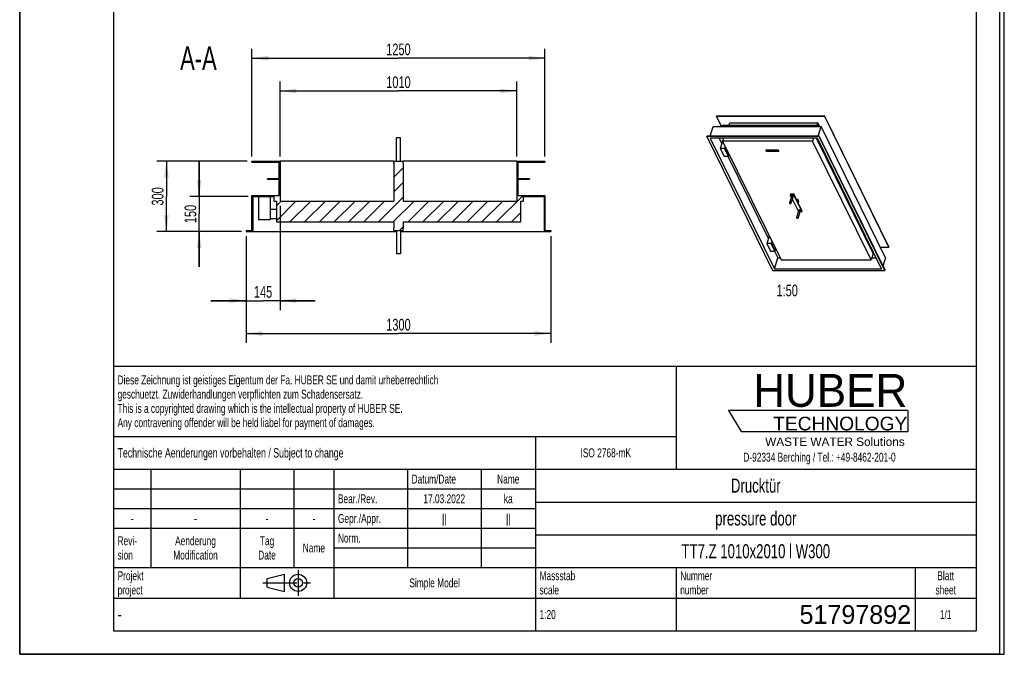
# Model space of a CAD drawing. Header units: millimetres. Extents: x 0 to 4200, y 0 to 5940.
# Tile 1 of 2: x 0 to 4200, y 0 to 2709. Entities that reach past the tile are written whole.
import ezdxf

# ---------------------------------------------------------------- set-up
doc = ezdxf.new("R2010")
doc.units = ezdxf.units.MM
doc.header["$LTSCALE"] = 387.2
doc.linetypes.add('CENTER', pattern=[0.6, 0.375, -0.075, 0.075, -0.075])
doc.layers.get('0').update_dxf_attribs({"linetype": 'CONTINUOUS'})
for name, color, linetype in [('053_NOTES', 7, 'CONTINUOUS'), ('_2D-BEM', 7, 'CONTINUOUS'), ('_ACHSEN', 7, 'CONTINUOUS'), ('_KURVEN', 7, 'CONTINUOUS'), ('_ZEICHN_NOTIZEN', 7, 'CONTINUOUS'), ('_ZEICHNUNGSELEM', 7, 'CONTINUOUS'), ('HUBER_Logo_BL2', 7, 'CONTINUOUS')]:
    doc.layers.add(name, color=color, linetype=linetype)
doc.styles.get("Standard").update_dxf_attribs({"font": 'txt', "width": 0.7})
doc.styles.add('TEXTSTYLE_2', font='txt')
doc.styles.add('TEXTSTYLE_3', font='arial.ttf')
doc.styles.add('TEXTSTYLE_4', font='txt', dxfattribs={"width": 0.8})
doc.styles.add('TEXTSTYLE_5', font='txt')
doc.dimstyles.new('DIMSTYLE_1', dxfattribs={"dimtxt": 50, "dimasz": 70, "dimexe": 2, "dimexo": 1, "dimtad": 1, "dimdec": 1, "dimtxsty": 'Standard', "dimblk": '_FILLED', "dimblk1": '_FILLED', "dimblk2": '_FILLED', "dimcen": 0.09, "dimadec": 1, "dimazin": 2, "dimtp": 1.2, "dimtm": 1.2, "dimtfac": 1, "dimtdec": 1, "dimtofl": 0, "dimtmove": 0, "dimatfit": 3, "dimldrblk": '_FILLED', "dimfxl": 1, "dimtolj": 1, "dimarcsym": 0})
doc.dimstyles.new('DIMSTYLE_3', dxfattribs={"dimtxt": 50, "dimasz": 70, "dimexe": 2, "dimexo": 1, "dimtad": 1, "dimdec": 1, "dimtxsty": 'Standard', "dimblk": '_FILLED', "dimblk1": '_FILLED', "dimblk2": '_FILLED', "dimcen": 0.09, "dimadec": 1, "dimazin": 2, "dimtp": 0.5, "dimtm": 0.5, "dimtfac": 1, "dimtdec": 1, "dimtofl": 0, "dimtmove": 0, "dimatfit": 3, "dimldrblk": '_FILLED', "dimfxl": 1, "dimtolj": 1, "dimarcsym": 0})

# ---------------------------------------------------------------- blocks, each defined once
blk = doc.blocks.new('HUBER_LOGO_BL2', base_point=(3411.6, 1009.5))
at = {"layer": 'HUBER_Logo_BL2', "color": 5, "linetype": 'Continuous'}
for p, q in [((3788.5, 1040.5), (3023.5, 1040.5)), ((3023.5, 1040.5), (3077.5, 950.5)), ((3788.5, 1040.5), (3788.5, 950.5)), ((3077.5, 950.5), (3788.5, 950.5))]:
    blk.add_line(p, q, dxfattribs=at)
at = {"layer": 'HUBER_Logo_BL2', "color": 2, "linetype": 'Continuous', "attachment_point": 3, "line_spacing_factor": 0.78}
for s, insert, char_height, width, style in [('HUBER\\P\\fArial;\\H58.5;TECHNOLOGY ', (3786.3, 1196.7), 140.4, 775.343, 'TEXTSTYLE_2'), ('WASTE WATER Solutions', (3775.2, 925.3), 36, 594.067, 'TEXTSTYLE_3')]:
    blk.add_mtext(s, dxfattribs=dict(at, insert=insert, char_height=char_height, width=width, style=style))
at = {"layer": 'HUBER_Logo_BL2', "color": 2, "linetype": 'Continuous', "insert": (3411.6, 860.4), "char_height": 38, "width": 1621.786, "attachment_point": 2, "line_spacing_factor": 0.96}
blk.add_mtext('D-92334 Berching / Tel.: +49-8462-201-0', dxfattribs=at)
blk = doc.blocks.new('_FILLED')
at = {"color": 0, "linetype": 'ByBlock'}
blk.add_solid([(0, 0), (-1, 0.143), (-1, -0.143)], dxfattribs=at)
blk = doc.blocks.new('*D4')
at = {"layer": '_2D-BEM', "color": 2, "linetype": 'Continuous', "transparency": 16777216}
for p, q in [((965.7, 1784.5), (965.7, 1329.5)), ((2265.7, 1784.5), (2265.7, 1329.5)), ((965.7, 1369.5), (1615.7, 1369.5)), ((2265.7, 1369.5), (1615.7, 1369.5))]:
    blk.add_line(p, q, dxfattribs=at)
at = {"layer": '_2D-BEM', "color": 2, "linetype": 'Continuous', "transparency": 16777216, "xscale": 70, "yscale": 70, "zscale": 70, "rotation": 180}
blk.add_blockref('_FILLED', (965.7, 1369.5), dxfattribs=at)
at = {"layer": '_2D-BEM', "color": 2, "linetype": 'Continuous', "transparency": 16777216, "xscale": 70, "yscale": 70, "zscale": 70}
blk.add_blockref('_FILLED', (2265.7, 1369.5), dxfattribs=at)
at = {"layer": '_2D-BEM', "color": 2, "linetype": 'Continuous', "transparency": 16777216, "insert": (1615.7, 1432), "char_height": 50, "width": 214.286, "attachment_point": 2, "line_spacing_factor": 0.9}
blk.add_mtext('1300', dxfattribs=at)
blk = doc.blocks.new('*D5')
at = {"layer": '_2D-BEM', "color": 2, "linetype": 'Continuous', "transparency": 16777216}
for p, q in [((990.7, 2124.5), (990.7, 2584.5)), ((2240.7, 2124.5), (2240.7, 2584.5)), ((990.7, 2544.5), (1615.7, 2544.5)), ((2240.7, 2544.5), (1615.7, 2544.5))]:
    blk.add_line(p, q, dxfattribs=at)
at = {"layer": '_2D-BEM', "color": 2, "linetype": 'Continuous', "transparency": 16777216, "xscale": 70, "yscale": 70, "zscale": 70, "rotation": 180}
blk.add_blockref('_FILLED', (990.7, 2544.5), dxfattribs=at)
at = {"layer": '_2D-BEM', "color": 2, "linetype": 'Continuous', "transparency": 16777216, "xscale": 70, "yscale": 70, "zscale": 70}
blk.add_blockref('_FILLED', (2240.7, 2544.5), dxfattribs=at)
at = {"layer": '_2D-BEM', "color": 2, "linetype": 'Continuous', "transparency": 16777216, "insert": (1615.7, 2607), "char_height": 50, "width": 214.286, "attachment_point": 2, "line_spacing_factor": 0.9}
blk.add_mtext('1250', dxfattribs=at)
blk = doc.blocks.new('*D6')
at = {"layer": '_2D-BEM', "color": 2, "linetype": 'Continuous', "transparency": 16777216}
for p, q in [((970.7, 2104.5), (585.7, 2104.5)), ((625.7, 2104.5), (625.7, 1954.5)), ((625.7, 1804.5), (625.7, 1954.5)), ((945.7, 1804.5), (585.7, 1804.5))]:
    blk.add_line(p, q, dxfattribs=at)
at = {"layer": '_2D-BEM', "color": 2, "linetype": 'Continuous', "transparency": 16777216, "xscale": 70, "yscale": 70, "zscale": 70}
for p, rotation in [((625.7, 2104.5), 90), ((625.7, 1804.5), 270)]:
    blk.add_blockref('_FILLED', p, dxfattribs=dict(at, rotation=rotation))
at = {"layer": '_2D-BEM', "color": 2, "linetype": 'Continuous', "transparency": 16777216, "insert": (563.2, 1954.5), "char_height": 50, "width": 171.429, "attachment_point": 2, "rotation": 90, "line_spacing_factor": 0.9}
blk.add_mtext('300', dxfattribs=at)
blk = doc.blocks.new('*D7')
at = {"layer": '_2D-BEM', "color": 2, "linetype": 'Continuous', "transparency": 16777216}
for p, q in [((1110.7, 2124.5), (1110.7, 2444.5)), ((2120.7, 2124.5), (2120.7, 2444.5)), ((1110.7, 2404.5), (1615.7, 2404.5)), ((2120.7, 2404.5), (1615.7, 2404.5))]:
    blk.add_line(p, q, dxfattribs=at)
at = {"layer": '_2D-BEM', "color": 2, "linetype": 'Continuous', "transparency": 16777216, "xscale": 70, "yscale": 70, "zscale": 70, "rotation": 180}
blk.add_blockref('_FILLED', (1110.7, 2404.5), dxfattribs=at)
at = {"layer": '_2D-BEM', "color": 2, "linetype": 'Continuous', "transparency": 16777216, "xscale": 70, "yscale": 70, "zscale": 70}
blk.add_blockref('_FILLED', (2120.7, 2404.5), dxfattribs=at)
at = {"layer": '_2D-BEM', "color": 2, "linetype": 'Continuous', "transparency": 16777216, "insert": (1615.7, 2467), "char_height": 50, "width": 203.571, "attachment_point": 2, "line_spacing_factor": 0.9}
blk.add_mtext('1010', dxfattribs=at)
blk = doc.blocks.new('*D10')
at = {"layer": '_2D-BEM', "color": 2, "linetype": 'Continuous', "transparency": 16777216}
for p, q in [((1110.7, 1914.5), (1110.7, 1469.5)), ((965.7, 1784.5), (965.7, 1469.5)), ((965.7, 1509.5), (815.7, 1509.5)), ((815.7, 1509.5), (1038.2, 1509.5)), ((1260.7, 1509.5), (1038.2, 1509.5)), ((1110.7, 1509.5), (1260.7, 1509.5))]:
    blk.add_line(p, q, dxfattribs=at)
at = {"layer": '_2D-BEM', "color": 2, "linetype": 'Continuous', "transparency": 16777216, "xscale": 70, "yscale": 70, "zscale": 70}
blk.add_blockref('_FILLED', (965.7, 1509.5), dxfattribs=at)
at = {"layer": '_2D-BEM', "color": 2, "linetype": 'Continuous', "transparency": 16777216, "xscale": 70, "yscale": 70, "zscale": 70, "rotation": 180}
blk.add_blockref('_FILLED', (1110.7, 1509.5), dxfattribs=at)
at = {"layer": '_2D-BEM', "color": 2, "linetype": 'Continuous', "transparency": 16777216, "insert": (1038.2, 1572), "char_height": 50, "width": 155.357, "attachment_point": 2, "line_spacing_factor": 0.9}
blk.add_mtext('145', dxfattribs=at)
blk = doc.blocks.new('*D11')
at = {"layer": '_2D-BEM', "color": 2, "linetype": 'Continuous', "transparency": 16777216}
for p, q in [((765.7, 1954.5), (765.7, 2104.5)), ((765.7, 2104.5), (765.7, 1879.5)), ((974.7, 1954.5), (725.7, 1954.5)), ((765.7, 1654.5), (765.7, 1879.5)), ((945.7, 1804.5), (725.7, 1804.5)), ((765.7, 1804.5), (765.7, 1654.5))]:
    blk.add_line(p, q, dxfattribs=at)
at = {"layer": '_2D-BEM', "color": 2, "linetype": 'Continuous', "transparency": 16777216, "xscale": 70, "yscale": 70, "zscale": 70}
for p, rotation in [((765.7, 1954.5), 270), ((765.7, 1804.5), 90)]:
    blk.add_blockref('_FILLED', p, dxfattribs=dict(at, rotation=rotation))
at = {"layer": '_2D-BEM', "color": 2, "linetype": 'Continuous', "transparency": 16777216, "insert": (703.2, 1879.5), "char_height": 50, "width": 155.357, "attachment_point": 2, "rotation": 90, "line_spacing_factor": 0.9}
blk.add_mtext('150', dxfattribs=at)
blk = doc.blocks.new('PROJEKTIONSMETHODE_1_BL3', base_point=(1140, 305))
at = {"color": 2, "linetype": 'Continuous'}
for p, q in [((1055.7, 323.3), (1129, 341.7)), ((1129, 268.3), (1129, 341.7)), ((1055.7, 286.7), (1055.7, 323.3)), ((1055.7, 286.7), (1129, 268.3))]:
    blk.add_line(p, q, dxfattribs=at)
at = {"color": 2, "linetype": 'CENTER'}
for p, q in [((1187.7, 360), (1187.7, 250)), ((1037.3, 305), (1242.7, 305))]:
    blk.add_line(p, q, dxfattribs=at)
at = {"color": 2, "linetype": 'Continuous'}
for radius in [36.7, 18.3]:
    blk.add_circle((1187.7, 305), radius, dxfattribs=at)
blk = doc.blocks.new('*T16')
at = {"color": 3, "linetype": 'Continuous'}
for p, q in [((0, 0), (3680, 0)), ((0, 0), (0, -1130)), ((2400, 0), (2400, -440)), ((3680, 0), (3680, -1130)), ((0, -300), (2400, -300)), ((1800, -300), (1800, -1130)), ((0, -440), (3680, -440)), ((160, -440), (160, -860)), ((540, -440), (540, -990)), ((770, -440), (770, -860)), ((940, -440), (940, -990)), ((1254, -440), (1254, -860)), ((1568, -440), (1568, -860)), ((0, -524), (1800, -524)), ((1800, -580), (3680, -580)), ((0, -608), (1800, -608)), ((0, -692), (1800, -692)), ((1800, -720), (3680, -720)), ((940, -776), (1800, -776)), ((0, -860), (3680, -860)), ((2400, -860), (2400, -1130)), ((3420, -860), (3420, -1130)), ((0, -990), (3680, -990)), ((0, -1130), (3680, -1130))]:
    blk.add_line(p, q, dxfattribs=at)
at = {"layer": '_ZEICHN_NOTIZEN', "color": 2, "linetype": 'Continuous', "char_height": 38, "width": 101.333, "attachment_point": 2, "line_spacing_factor": 0.96}
for insert in [(1411, -631), (1684, -631)]:
    blk.add_mtext('||', dxfattribs=dict(at, insert=insert))
at = {"layer": '_ZEICHNUNGSELEM', "color": 2, "linetype": 'Continuous', "line_spacing_factor": 0.96}
for s, insert, char_height, width, attachment_point in [('Diese Zeichnung ist geistiges Eigentum der Fa. HUBER SE und damit urheberrechtlich \\Pgeschuetzt. Zuwiderhandlungen verpflichten zum Schadensersatz.\\PThis is a copyrighted drawing which is the intellectual property of HUBER SE.\\PAny contravening offender will be held liabel for payment of damages.', (17.5, -39.8), 38, 4429.714, 1), ('Technische Aenderungen vorbehalten / Subject to change', (17.5, -350), 40, 3049.524, 1), ('ISO 2768-mK', (2100, -351), 38, 665.905, 2), ('Datum/Date', (1271.5, -463), 38, 584.476, 1), ('Name', (1684, -463), 38, 253.333, 2), ('Drucktür', (2740, -480), 60, 686.857, 2), ('Bear./Rev.', (957.5, -547), 38, 544.667, 1), ('ka', (1684, -547), 38, 123.048, 2), ('17.03.2022', (1411, -547), 38, 557.333, 2), ('Gepr./Appr.', (957.5, -631), 38, 598.952, 1), ('pressure door', (2740, -620), 60, 1120, 2), ('-', (80, -631), 38, 68.762, 2), ('-', (350, -631), 38, 68.762, 2), ('-', (655, -631), 38, 68.762, 2), ('-', (855, -631), 38, 68.762, 2), ('Revi-\\Psion', (17.5, -726.6), 38, 276.857, 1), ('Aenderung\\PModification', (350, -726.6), 38, 606.19, 2), ('Tag\\PDate', (655, -726.6), 38, 235.238, 2), ('Norm. ', (957.5, -715), 38, 351.048, 1), ('TT7.Z 1010x2010 l W300 ', (2740, -760), 60, 2122.857, 2), ('Name', (855, -757), 38, 253.333, 2), ('Projekt\\Pproject', (17.5, -875.6), 38, 367.333, 1), ('Massstab\\Pscale', (1817.5, -875.6), 38, 448.762, 1), ('Nummer\\Pnumber', (2417.5, -875.6), 38, 372.762, 1), ('Blatt\\Psheet', (3550, -875.6), 38, 275.048, 2), ('Simple Model', (1370, -906), 38, 656.857, 2), ('1:20', (1817.5, -1041), 38, 204.476, 1), ('1/1', (3550, -1041), 38, 159.238, 2)]:
    blk.add_mtext(s, dxfattribs=dict(at, insert=insert, char_height=char_height, width=width, attachment_point=attachment_point))
for s, insert, char_height, width, attachment_point, style in [('51797892', (3402.5, -1020), 80, 1093.333, 3, 'TEXTSTYLE_5'), ('-', (17.5, -1035), 50, 36.667, 1, 'TEXTSTYLE_4')]:
    blk.add_mtext(s, dxfattribs=dict(at, insert=insert, char_height=char_height, width=width, attachment_point=attachment_point, style=style))

msp = doc.modelspace()

# ---------------------------------------------------------------- hatches: boundary and pattern name
at = {"linetype": 'Continuous'}
h = msp.add_hatch(dxfattribs=at)
h.set_pattern_fill('A', color=2, scale=44.547727, angle=45, style=0, pattern_type=0)
h.set_pattern_definition([(45, (0, 0), (-31.5, 31.5), [])])
edge = h.paths.add_edge_path()
edge.add_line((1110.74, 1934.52), (1595.74, 1934.52))
edge.add_line((1595.74, 2094.52), (1595.74, 1934.52))
edge.add_line((1595.74, 2094.52), (1595.74, 2104.52))
edge.add_line((1595.74, 2104.52), (1635.74, 2104.52))
edge.add_line((1635.74, 2094.52), (1635.74, 2104.52))
edge.add_line((1635.74, 2094.52), (1635.74, 1934.52))
edge.add_line((1635.74, 1934.52), (2120.74, 1934.52))
edge.add_line((2120.74, 2104.52), (2120.74, 1934.52))
edge.add_line((2120.74, 2104.52), (2240.74, 2104.52))
edge.add_line((2240.74, 2104.52), (2240.74, 2100.52))
edge.add_line((2124.74, 2100.52), (2240.74, 2100.52))
edge.add_line((2124.74, 2100.52), (2124.74, 2031.52))
edge.add_line((2124.74, 2031.52), (2174.74, 2031.52))
edge.add_line((2174.74, 2031.52), (2174.74, 2027.52))
edge.add_line((2124.74, 2027.52), (2174.74, 2027.52))
edge.add_line((2124.74, 2027.52), (2124.74, 1958.52))
edge.add_line((2124.74, 1958.52), (2240.74, 1958.52))
edge.add_line((2240.74, 1958.52), (2240.74, 1808.52))
edge.add_line((2240.74, 1808.52), (2265.74, 1808.52))
edge.add_line((2265.74, 1808.52), (2265.74, 1804.52))
edge.add_line((2236.74, 1804.52), (2265.74, 1804.52))
edge.add_line((2236.74, 1954.52), (2236.74, 1804.52))
edge.add_line((2147.74, 1954.52), (2236.74, 1954.52))
edge.add_line((2147.74, 1954.52), (2147.74, 1934.52))
edge.add_line((2136.74, 1934.52), (2147.74, 1934.52))
edge.add_line((2136.74, 1934.52), (2136.74, 1845.52))
edge.add_line((1635.74, 1845.52), (2136.74, 1845.52))
edge.add_line((1635.74, 1845.52), (1635.74, 1819.52))
edge.add_line((1635.74, 1809.52), (1635.74, 1819.52))
edge.add_line((1595.74, 1809.52), (1635.74, 1809.52))
edge.add_line((1595.74, 1809.52), (1595.74, 1819.52))
edge.add_line((1595.74, 1845.52), (1595.74, 1819.52))
edge.add_line((1094.74, 1845.52), (1595.74, 1845.52))
edge.add_line((1094.74, 1934.52), (1094.74, 1845.52))
edge.add_line((1083.74, 1934.52), (1094.74, 1934.52))
edge.add_line((1083.74, 1954.52), (1083.74, 1934.52))
edge.add_line((994.74, 1954.52), (1083.74, 1954.52))
edge.add_line((994.74, 1954.52), (994.74, 1804.52))
edge.add_line((965.74, 1804.52), (994.74, 1804.52))
edge.add_line((965.74, 1808.52), (965.74, 1804.52))
edge.add_line((965.74, 1808.52), (990.74, 1808.52))
edge.add_line((990.74, 1808.52), (990.74, 1958.52))
edge.add_line((990.74, 1958.52), (1106.74, 1958.52))
edge.add_line((1106.74, 1958.52), (1106.74, 2027.52))
edge.add_line((1056.74, 2027.52), (1106.74, 2027.52))
edge.add_line((1056.74, 2027.52), (1056.74, 2031.52))
edge.add_line((1056.74, 2031.52), (1106.74, 2031.52))
edge.add_line((1106.74, 2031.52), (1106.74, 2100.52))
edge.add_line((990.74, 2100.52), (1106.74, 2100.52))
edge.add_line((990.74, 2100.52), (990.74, 2104.52))
edge.add_line((990.74, 2104.52), (1110.74, 2104.52))
edge.add_line((1110.74, 2104.52), (1110.74, 1934.52))

# ---------------------------------------------------------------- linework, layer by layer
at = {"color": 7, "linetype": 'Continuous'}
for p, q in [((0, 0), (0, 5940)), ((0, 0), (0, 5940)), ((4200, 0), (4200, 5940)), ((4200, 0), (4200, 5940)), ((2972.17, 2296.71), (2972.55, 2297.96)), ((2994, 2252.21), (2972.17, 2296.71)), ((2972.17, 2296.71), (3432.7, 2296.71)), ((2972.55, 2297.96), (3433.08, 2297.96)), ((3432.7, 2296.71), (3433.08, 2297.96)), ((3432.7, 2296.71), (3707.23, 1737.26)), ((3707.62, 1738.51), (3433.08, 2297.96)), ((2945.81, 2211.43), (2958.42, 2252.21)), ((2958.42, 2252.21), (3418.95, 2252.21)), ((2997.47, 2257.42), (2997.85, 2258.68)), ((3000.02, 2252.21), (2997.47, 2257.42)), ((2997.47, 2257.42), (3409.37, 2257.42)), ((2997.85, 2258.68), (3409.75, 2258.68)), ((3026.22, 2258.68), (3029.06, 2267.86)), ((3029.06, 2267.86), (3404.11, 2267.86)), ((3401.27, 2258.68), (3404.11, 2267.86)), ((3408.62, 2258.68), (3404.11, 2267.86)), ((3406.34, 2211.43), (3418.95, 2252.21)), ((3409.37, 2257.42), (3409.75, 2258.68)), ((3409.37, 2257.42), (3411.92, 2252.21)), ((3412.92, 2252.21), (3409.75, 2258.68)), ((3693.48, 1692.77), (3418.95, 2252.21)), ((2931.24, 2210.18), (2931.63, 2211.43)), ((2931.24, 2210.18), (3211.88, 1638.3)), ((3410.2, 2210.18), (2931.24, 2210.18)), ((3410.58, 2211.43), (2931.63, 2211.43)), ((3403.05, 2202.97), (2945.47, 2202.97)), ((2945.47, 2202.97), (3219.03, 1645.51)), ((2983.06, 2202.97), (2994.82, 2178.99)), ((2998.24, 2190.04), (2988.56, 2158.71)), ((2998.93, 2190.04), (2998.24, 2190.04)), ((3002.19, 2202.97), (2998.48, 2190.95)), ((2998.48, 2190.95), (3247.64, 1683.22)), ((3382.38, 2190.95), (2998.48, 2190.95)), ((3386.09, 2202.97), (3382.38, 2190.95)), ((3631.54, 1683.22), (3382.38, 2190.95)), ((3640.16, 1711.1), (3398.78, 2202.97)), ((3645.55, 1708.37), (3402.84, 2202.97)), ((3676.61, 1645.51), (3403.05, 2202.97)), ((3410.2, 2210.18), (3410.58, 2211.43)), ((3690.83, 1638.3), (3410.2, 2210.18)), ((3691.22, 1639.55), (3410.58, 2211.43)), ((2988.56, 2158.71), (3004.42, 2126.39)), ((3006.98, 2158.71), (2988.56, 2158.71)), ((3009.81, 2167.87), (3006.98, 2158.71)), ((3022.84, 2126.39), (3006.98, 2158.71)), ((3012.25, 2162.9), (3009.9, 2155.3)), ((3009.9, 2155.3), (3020.88, 2132.93)), ((3009.9, 2155.3), (3015.97, 2155.3)), ((990.74, 2104.52), (1110.74, 2104.52)), ((990.74, 2100.52), (990.74, 2104.52)), ((990.74, 2100.52), (1106.74, 2100.52)), ((1106.74, 2031.52), (1106.74, 2100.52)), ((1595.74, 2104.52), (1110.74, 2104.52)), ((1110.74, 2104.52), (1110.74, 1934.52)), ((1595.74, 2104.52), (1635.74, 2104.52)), ((1595.74, 2094.52), (1595.74, 2104.52)), ((2120.74, 2104.52), (1635.74, 2104.52)), ((1635.74, 2094.52), (1635.74, 2104.52)), ((2120.74, 2104.52), (2240.74, 2104.52)), ((2120.74, 2104.52), (2120.74, 1934.52)), ((2124.74, 2100.52), (2240.74, 2100.52)), ((2124.74, 2100.52), (2124.74, 2031.52)), ((2240.74, 2104.52), (2240.74, 2100.52)), ((3004.42, 2126.39), (3022.84, 2126.39)), ((3020.64, 2126.39), (3193.71, 1773.7)), ((3020.88, 2132.93), (3026.95, 2132.93)), ((3024.86, 2132.93), (3022.84, 2126.39)), ((1595.74, 2094.52), (1595.74, 1934.52)), ((1635.74, 2094.52), (1635.74, 1934.52)), ((1056.74, 2027.52), (1056.74, 2031.52)), ((1056.74, 2031.52), (1106.74, 2031.52)), ((1056.74, 2027.52), (1106.74, 2027.52)), ((1106.74, 1958.52), (1106.74, 2027.52)), ((2124.74, 2031.52), (2174.74, 2031.52)), ((2124.74, 2027.52), (2124.74, 1958.52)), ((2124.74, 2027.52), (2174.74, 2027.52)), ((2174.74, 2031.52), (2174.74, 2027.52)), ((990.74, 1958.52), (1106.74, 1958.52)), ((990.74, 1808.52), (990.74, 1958.52)), ((994.74, 1954.52), (1083.74, 1954.52)), ((994.74, 1954.52), (994.74, 1804.52)), ((1018.74, 1954.52), (1018.74, 1854.52)), ((1068.74, 1954.52), (1068.74, 1854.52)), ((1083.74, 1954.52), (1083.74, 1934.52)), ((1083.74, 1934.52), (1094.74, 1934.52)), ((1094.74, 1934.52), (1094.74, 1845.52)), ((1110.74, 1934.52), (1595.74, 1934.52)), ((1635.74, 1934.52), (2120.74, 1934.52)), ((2124.74, 1958.52), (2240.74, 1958.52)), ((2136.74, 1934.52), (2136.74, 1845.52)), ((2136.74, 1934.52), (2147.74, 1934.52)), ((2147.74, 1954.52), (2236.74, 1954.52)), ((2147.74, 1954.52), (2147.74, 1934.52)), ((2236.74, 1954.52), (2236.74, 1804.52)), ((2240.74, 1958.52), (2240.74, 1808.52)), ((3287.43, 1964.99), (3286.46, 1961.86)), ((3286.46, 1961.86), (3291.37, 1951.86)), ((3286.46, 1961.86), (3301.2, 1961.86)), ((3287.43, 1964.99), (3302.17, 1964.99)), ((3295.48, 1943.48), (3321.85, 1889.75)), ((3302.17, 1964.99), (3301.2, 1961.86)), ((3301.2, 1961.86), (3336.58, 1889.75)), ((3319.86, 1928.94), (3302.17, 1964.99)), ((1068.74, 1899.52), (1094.74, 1899.52)), ((3337.55, 1892.88), (3319.86, 1928.94)), ((3336.58, 1889.75), (3337.55, 1892.88)), ((1068.74, 1854.52), (1018.74, 1854.52)), ((1068.74, 1859.52), (1094.74, 1859.52)), ((3321.85, 1889.75), (3321.89, 1889.75)), ((3328.59, 1889.75), (3336.58, 1889.75)), ((965.74, 1808.52), (965.74, 1804.52)), ((965.74, 1808.52), (990.74, 1808.52)), ((1094.74, 1845.52), (1595.74, 1845.52)), ((1595.74, 1845.52), (1595.74, 1819.52)), ((1595.74, 1809.52), (1595.74, 1819.52)), ((1595.74, 1809.52), (1635.74, 1809.52)), ((1635.74, 1845.52), (1635.74, 1819.52)), ((1635.74, 1845.52), (2136.74, 1845.52)), ((1635.74, 1809.52), (1635.74, 1819.52)), ((2240.74, 1808.52), (2265.74, 1808.52)), ((2265.74, 1808.52), (2265.74, 1804.52)), ((965.74, 1804.52), (994.74, 1804.52)), ((994.74, 1804.52), (1607.74, 1804.52)), ((1623.74, 1804.52), (2236.74, 1804.52)), ((2236.74, 1804.52), (2265.74, 1804.52)), ((3197.13, 1784.75), (3187.44, 1753.42)), ((3197.81, 1784.75), (3197.13, 1784.75)), ((3187.44, 1753.42), (3203.31, 1721.1)), ((3205.87, 1753.42), (3187.44, 1753.42)), ((3208.7, 1762.58), (3205.87, 1753.42)), ((3221.73, 1721.1), (3205.87, 1753.42)), ((3211.14, 1757.61), (3208.79, 1750.01)), ((3208.79, 1750.01), (3219.77, 1727.64)), ((3208.79, 1750.01), (3214.86, 1750.01)), ((3219.77, 1727.64), (3225.84, 1727.64)), ((3223.75, 1727.64), (3221.73, 1721.1)), ((3671.65, 1737.26), (3707.23, 1737.26)), ((3707.62, 1738.51), (3707.23, 1737.26)), ((3203.31, 1721.1), (3221.73, 1721.1)), ((3219.03, 1645.51), (3233.55, 1692.51)), ((3219.52, 1721.1), (3233.55, 1692.51)), ((3233.55, 1692.51), (3243.08, 1692.51)), ((3247.64, 1683.22), (3631.54, 1683.22)), ((3640.16, 1711.1), (3631.54, 1683.22)), ((3634.41, 1692.51), (3653.55, 1692.51)), ((3639.31, 1708.37), (3645.55, 1708.37)), ((3645.63, 1708.64), (3645.55, 1708.37)), ((3693.48, 1692.77), (3682.52, 1657.28)), ((3211.88, 1638.3), (3690.83, 1638.3)), ((3219.03, 1645.51), (3676.61, 1645.51)), ((3690.83, 1638.3), (3691.22, 1639.55)), ((0, 0), (4200, 0)), ((0, 0), (4200, 0))]:
    msp.add_line(p, q, dxfattribs=at)
at = {"color": 3, "linetype": 'Continuous'}
for p, q in [((4180, 5900), (4180, 0)), ((0, 2970), (0, 0)), ((4180, 0), (0, 0))]:
    msp.add_line(p, q, dxfattribs=at)
at = {"color": 5, "linetype": 'Continuous'}
for p, q in [((400, 5800), (400, 100)), ((4080, 5800), (4080, 100)), ((400, 100), (4080, 100))]:
    msp.add_line(p, q, dxfattribs=at)
at = {"layer": '_ACHSEN', "color": 7, "linetype": 'Continuous'}
for p, q in [((1623.74, 2204.52), (1607.74, 2204.52)), ((1607.74, 2104.52), (1607.74, 2204.52)), ((1623.74, 2104.52), (1623.74, 2204.52)), ((3293.21, 1957.83), (3283.53, 1926.5)), ((3299.33, 1955.94), (3289.65, 1924.61)), ((3322.65, 1934.72), (3320.48, 1927.68)), ((3323.72, 1895.67), (3314.04, 1864.34)), ((3329.83, 1893.78), (3320.15, 1862.45)), ((1607.74, 1809.52), (1607.74, 1709.52)), ((1623.74, 1809.52), (1623.74, 1709.52)), ((1623.74, 1709.52), (1607.74, 1709.52))]:
    msp.add_line(p, q, dxfattribs=at)
for points, knots in [([(3299.22, 1956.88), (3299.1, 1957.12), (3298.73, 1957.59), (3297.71, 1958.36), (3296.41, 1958.82), (3295.09, 1958.9), (3294.23, 1958.76), (3293.55, 1958.42), (3293.28, 1958.03), (3293.21, 1957.83)], [0, 0, 0, 0, 0.1140622, 0.247801, 0.5423827, 0.6837298, 0.8082321, 0.9119528, 1, 1, 1, 1]), ([(3299.33, 1955.94), (3299.37, 1956.09), (3299.4, 1956.42), (3299.29, 1956.73), (3299.22, 1956.88)], [0, 0, 0, 0, 0.4740096, 1, 1, 1, 1]), ([(3322.38, 1937.08), (3322.05, 1937.75), (3321, 1939.04), (3318.87, 1940.51), (3316.28, 1941.59), (3314.39, 1941.95), (3313.44, 1942.02)], [0, 0, 0, 0, 0.2103125, 0.4591529, 0.7300779, 1, 1, 1, 1]), ([(3322.65, 1934.72), (3322.77, 1935.09), (3322.83, 1935.92), (3322.56, 1936.7), (3322.38, 1937.08)], [0, 0, 0, 0, 0.4740096, 1, 1, 1, 1]), ([(3283.53, 1926.5), (3283.49, 1926.35), (3283.46, 1926.02), (3283.57, 1925.7), (3283.64, 1925.55)], [0, 0, 0, 0, 0.4740096, 1, 1, 1, 1]), ([(3289.54, 1925.55), (3289.42, 1925.79), (3289.05, 1926.26), (3288.03, 1927.03), (3286.73, 1927.49), (3285.41, 1927.57), (3284.54, 1927.43), (3283.87, 1927.08), (3283.59, 1926.69), (3283.53, 1926.5)], [0, 0, 0, 0, 0.1140622, 0.247801, 0.5423827, 0.6837298, 0.8082321, 0.9119528, 1, 1, 1, 1]), ([(3283.64, 1925.55), (3283.76, 1925.31), (3284.13, 1924.84), (3285.15, 1924.08), (3286.45, 1923.62), (3287.77, 1923.53), (3288.63, 1923.67), (3289.31, 1924.02), (3289.59, 1924.41), (3289.65, 1924.61)], [0, 0, 0, 0, 0.1140622, 0.247801, 0.5423827, 0.6837298, 0.8082321, 0.9119528, 1, 1, 1, 1]), ([(3289.65, 1924.61), (3289.69, 1924.75), (3289.72, 1925.09), (3289.61, 1925.4), (3289.54, 1925.55)], [0, 0, 0, 0, 0.4740096, 1, 1, 1, 1]), ([(3329.72, 1894.72), (3329.61, 1894.96), (3329.24, 1895.43), (3328.21, 1896.2), (3326.92, 1896.66), (3325.6, 1896.74), (3324.73, 1896.6), (3324.05, 1896.26), (3323.78, 1895.87), (3323.72, 1895.67)], [0, 0, 0, 0, 0.1140622, 0.247801, 0.5423827, 0.6837298, 0.8082321, 0.9119528, 1, 1, 1, 1]), ([(3329.83, 1893.78), (3329.88, 1893.92), (3329.9, 1894.26), (3329.8, 1894.57), (3329.72, 1894.72)], [0, 0, 0, 0, 0.4740096, 1, 1, 1, 1]), ([(3314.04, 1864.34), (3313.99, 1864.19), (3313.97, 1863.86), (3314.07, 1863.54), (3314.15, 1863.39)], [0, 0, 0, 0, 0.4740096, 1, 1, 1, 1]), ([(3320.04, 1863.39), (3319.92, 1863.63), (3319.56, 1864.1), (3318.53, 1864.87), (3317.23, 1865.33), (3315.91, 1865.41), (3315.05, 1865.27), (3314.37, 1864.92), (3314.1, 1864.53), (3314.04, 1864.34)], [0, 0, 0, 0, 0.1140622, 0.247801, 0.5423827, 0.6837298, 0.8082321, 0.9119528, 1, 1, 1, 1]), ([(3314.15, 1863.39), (3314.26, 1863.15), (3314.63, 1862.68), (3315.66, 1861.92), (3316.95, 1861.45), (3318.27, 1861.37), (3319.14, 1861.51), (3319.82, 1861.86), (3320.09, 1862.25), (3320.15, 1862.45)], [0, 0, 0, 0, 0.1140622, 0.247801, 0.5423827, 0.6837298, 0.8082321, 0.9119528, 1, 1, 1, 1]), ([(3320.15, 1862.45), (3320.2, 1862.59), (3320.22, 1862.93), (3320.12, 1863.24), (3320.04, 1863.39)], [0, 0, 0, 0, 0.4740096, 1, 1, 1, 1])]:
    msp.add_open_spline(points, degree=3, knots=knots, dxfattribs=at)
at = {"layer": '_KURVEN', "color": 4, "linetype": 'Continuous'}
for p, q in [((3183.07, 2153.4), (3234.64, 2153.4)), ((3186.73, 2145.94), (3183.07, 2153.4)), ((3238.3, 2145.94), (3186.73, 2145.94)), ((3189.54, 2152.16), (3191.98, 2147.19)), ((3191.81, 2152.16), (3189.54, 2152.16)), ((3192.67, 2150.42), (3191.81, 2152.16)), ((3191.98, 2147.19), (3194.25, 2147.19)), ((3195.15, 2150.42), (3192.67, 2150.42)), ((3194.25, 2147.19), (3193.27, 2149.2)), ((3193.27, 2149.2), (3195.75, 2149.2)), ((3196.59, 2152.16), (3194.3, 2152.16)), ((3194.3, 2152.16), (3195.15, 2150.42)), ((3195.75, 2149.2), (3196.74, 2147.19)), ((3199.03, 2147.19), (3196.59, 2152.16)), ((3196.74, 2147.19), (3199.03, 2147.19)), ((3200.38, 2152.16), (3198.11, 2152.16)), ((3198.11, 2152.16), (3199.56, 2149.2)), ((3201.87, 2149.12), (3200.38, 2152.16)), ((3202.9, 2152.16), (3204.39, 2149.12)), ((3205.17, 2152.16), (3202.9, 2152.16)), ((3206.62, 2149.2), (3205.17, 2152.16)), ((3206.68, 2152.16), (3209.12, 2147.19)), ((3210.94, 2152.16), (3206.68, 2152.16)), ((3209.12, 2147.19), (3213.05, 2147.19)), ((3209.93, 2150.21), (3209.47, 2151.15)), ((3209.47, 2151.15), (3210.48, 2151.15)), ((3210.92, 2150.21), (3209.93, 2150.21)), ((3210.89, 2148.26), (3210.4, 2149.26)), ((3210.4, 2149.26), (3211.55, 2149.26)), ((3212.05, 2148.26), (3210.89, 2148.26)), ((3220.78, 2152.16), (3214.68, 2152.16)), ((3214.68, 2152.16), (3217.12, 2147.19)), ((3217.12, 2147.19), (3223.33, 2147.19)), ((3217.87, 2150.31), (3217.48, 2151.1)), ((3217.48, 2151.1), (3221.3, 2151.1)), ((3221.41, 2150.31), (3217.87, 2150.31)), ((3218.85, 2148.31), (3218.37, 2149.29)), ((3218.37, 2149.29), (3221.91, 2149.29)), ((3222.78, 2148.31), (3218.85, 2148.31)), ((3221.3, 2151.1), (3220.78, 2152.16)), ((3221.91, 2149.29), (3221.41, 2150.31)), ((3225.94, 2152.16), (3222.15, 2152.16)), ((3222.15, 2152.16), (3224.59, 2147.19)), ((3223.33, 2147.19), (3222.78, 2148.31)), ((3224.59, 2147.19), (3226.87, 2147.19)), ((3225.42, 2150.15), (3224.93, 2151.16)), ((3224.93, 2151.16), (3225.93, 2151.16)), ((3226.38, 2150.15), (3225.42, 2150.15)), ((3225.88, 2149.21), (3226.08, 2149.21)), ((3226.87, 2147.19), (3225.88, 2149.21)), ((3227.3, 2148.71), (3229.26, 2147.19)), ((3229.26, 2147.19), (3231.83, 2147.19)), ((3231.83, 2147.19), (3230.02, 2148.63)), ((3234.64, 2153.4), (3238.3, 2145.94))]:
    msp.add_line(p, q, dxfattribs=at)
for points in [[(3200.18, 2148.35), (3199.89, 2148.67), (3199.68, 2148.95), (3199.56, 2149.2)], [(3200.95, 2147.78), (3200.62, 2147.97), (3200.37, 2148.16), (3200.18, 2148.35)], [(3201.94, 2147.35), (3201.61, 2147.46), (3201.27, 2147.6), (3200.95, 2147.78)], [(3201.87, 2149.12), (3202, 2148.85), (3202.21, 2148.64), (3202.51, 2148.49)], [(3203.1, 2147.15), (3202.66, 2147.19), (3202.27, 2147.25), (3201.94, 2147.35)], [(3202.51, 2148.49), (3202.81, 2148.34), (3203.15, 2148.26), (3203.55, 2148.26)], [(3204.3, 2147.1), (3203.94, 2147.1), (3203.54, 2147.12), (3203.1, 2147.15)], [(3203.55, 2148.26), (3203.94, 2148.26), (3204.21, 2148.34), (3204.36, 2148.49)], [(3205.81, 2147.27), (3205.42, 2147.16), (3204.92, 2147.1), (3204.3, 2147.1)], [(3204.36, 2148.49), (3204.51, 2148.64), (3204.52, 2148.85), (3204.39, 2149.12)], [(3206.52, 2147.68), (3206.33, 2147.48), (3206.09, 2147.35), (3205.81, 2147.27)], [(3206.82, 2148.37), (3206.82, 2148.1), (3206.72, 2147.88), (3206.52, 2147.68)], [(3206.62, 2149.2), (3206.77, 2148.9), (3206.83, 2148.63), (3206.82, 2148.37)], [(3211.26, 2151.03), (3211.08, 2151.11), (3210.82, 2151.15), (3210.48, 2151.15)], [(3210.92, 2150.21), (3211.28, 2150.21), (3211.5, 2150.25), (3211.6, 2150.33)], [(3210.94, 2152.16), (3211.65, 2152.16), (3212.25, 2152.04), (3212.75, 2151.8)], [(3211.64, 2150.69), (3211.57, 2150.83), (3211.44, 2150.95), (3211.26, 2151.03)], [(3212.46, 2149.13), (3212.25, 2149.22), (3211.95, 2149.26), (3211.55, 2149.26)], [(3211.6, 2150.33), (3211.7, 2150.41), (3211.71, 2150.54), (3211.64, 2150.69)], [(3212.05, 2148.26), (3212.45, 2148.26), (3212.7, 2148.3), (3212.82, 2148.4)], [(3212.87, 2148.78), (3212.8, 2148.92), (3212.66, 2149.04), (3212.46, 2149.13)], [(3212.75, 2151.8), (3213.25, 2151.57), (3213.59, 2151.27), (3213.76, 2150.92)], [(3212.82, 2148.4), (3212.93, 2148.49), (3212.95, 2148.62), (3212.87, 2148.78)], [(3214.04, 2147.26), (3213.55, 2147.21), (3213.22, 2147.19), (3213.05, 2147.19)], [(3213.72, 2150.17), (3213.61, 2150.02), (3213.4, 2149.92), (3213.09, 2149.83)], [(3213.09, 2149.83), (3213.66, 2149.75), (3214.12, 2149.6), (3214.47, 2149.39)], [(3213.76, 2150.92), (3213.9, 2150.63), (3213.89, 2150.38), (3213.72, 2150.17)], [(3214.82, 2147.42), (3214.67, 2147.34), (3214.4, 2147.29), (3214.04, 2147.26)], [(3214.47, 2149.39), (3214.83, 2149.18), (3215.08, 2148.92), (3215.24, 2148.6)], [(3215.31, 2147.91), (3215.23, 2147.7), (3215.07, 2147.54), (3214.82, 2147.42)], [(3215.24, 2148.6), (3215.36, 2148.34), (3215.39, 2148.11), (3215.31, 2147.91)], [(3226.84, 2151.03), (3226.65, 2151.11), (3226.34, 2151.16), (3225.93, 2151.16)], [(3225.94, 2152.16), (3226.64, 2152.16), (3227.2, 2152.12), (3227.61, 2152.04)], [(3226.7, 2149.09), (3226.5, 2149.17), (3226.29, 2149.21), (3226.08, 2149.21)], [(3226.38, 2150.15), (3226.48, 2150.15), (3226.67, 2150.17), (3226.95, 2150.21)], [(3227.3, 2148.71), (3227.05, 2148.9), (3226.85, 2149.03), (3226.7, 2149.09)], [(3227.25, 2150.66), (3227.17, 2150.82), (3227.03, 2150.94), (3226.84, 2151.03)], [(3226.95, 2150.21), (3227.09, 2150.23), (3227.19, 2150.29), (3227.24, 2150.37)], [(3227.24, 2150.37), (3227.3, 2150.45), (3227.3, 2150.55), (3227.25, 2150.66)], [(3227.61, 2152.04), (3228.03, 2151.96), (3228.4, 2151.8), (3228.74, 2151.58)], [(3229.08, 2149.58), (3228.93, 2149.5), (3228.69, 2149.43), (3228.37, 2149.38)], [(3228.37, 2149.38), (3228.68, 2149.32), (3228.91, 2149.26), (3229.06, 2149.2)], [(3228.74, 2151.58), (3229.07, 2151.36), (3229.32, 2151.1), (3229.47, 2150.78)], [(3229.06, 2149.2), (3229.16, 2149.16), (3229.33, 2149.07), (3229.55, 2148.93)], [(3229.56, 2150.06), (3229.49, 2149.86), (3229.32, 2149.7), (3229.08, 2149.58)], [(3229.47, 2150.78), (3229.61, 2150.5), (3229.64, 2150.26), (3229.56, 2150.06)], [(3229.55, 2148.93), (3229.78, 2148.8), (3229.93, 2148.7), (3230.02, 2148.63)]]:
    msp.add_open_spline(points, degree=3, dxfattribs=at)

# ---------------------------------------------------------------- block references
msp.add_blockref('*T16', (400, 1230))
at = {"color": 2, "linetype": 'Continuous'}
msp.add_blockref('PROJEKTIONSMETHODE_1_BL3', (1140, 305), dxfattribs=at)
at = {"layer": 'HUBER_Logo_BL2'}
msp.add_blockref('HUBER_LOGO_BL2', (3411.59, 1009.55), dxfattribs=at)

# ---------------------------------------------------------------- texts
at = {"layer": '053_NOTES', "color": 2, "linetype": 'Continuous', "insert": (3319.43, 1578.1), "char_height": 50, "width": 182.1429, "attachment_point": 3, "line_spacing_factor": 0.9}
msp.add_mtext('1:50', dxfattribs=at)
at = {"layer": '_ZEICHNUNGSELEM', "color": 2, "linetype": 'Continuous', "insert": (840.41, 2594.52), "char_height": 100, "width": 364.2857, "attachment_point": 3, "line_spacing_factor": 0.9}
msp.add_mtext('A-A', dxfattribs=at)

# ---------------------------------------------------------------- dimensions: what is measured, and where the dimension line sits
at = {"layer": '_2D-BEM', "color": 2, "linetype": 'Continuous'}
for base, p1, p2, picture, middle in [((2240.74, 2544.52), (990.74, 2123.52), (2240.74, 2123.52), '*D5', (1608.6, 2544.52)), ((2120.74, 2404.52), (1110.74, 2123.52), (2120.74, 2123.52), '*D7', (1608.6, 2404.52))]:
    dim = msp.add_linear_dim(base=base, p1=p1, p2=p2, dimstyle='DIMSTYLE_1', dxfattribs=at)
    dim.commit()
    dim.dimension.update_dxf_attribs({"geometry": picture, "text_midpoint": middle, "dimtype": 160})
for base, p1, p2, angle, dimstyle, picture, middle in [((625.74, 1804.52), (971.74, 2104.52), (946.74, 1804.52), 270, 'DIMSTYLE_3', '*D6', (625.74, 1947.38)), ((765.74, 1804.52), (975.74, 1954.52), (946.74, 1804.52), 270, 'DIMSTYLE_3', '*D11', (765.74, 1872.38)), ((965.74, 1509.52), (1110.74, 1915.52), (965.74, 1785.52), 180, 'DIMSTYLE_3', '*D10', (1031.1, 1509.52)), ((965.74, 1369.52), (2265.74, 1785.52), (965.74, 1785.52), 180, 'DIMSTYLE_1', '*D4', (1608.6, 1369.52))]:
    dim = msp.add_linear_dim(base=base, p1=p1, p2=p2, angle=angle, dimstyle=dimstyle, dxfattribs=at)
    dim.commit()
    dim.dimension.update_dxf_attribs({"geometry": picture, "text_midpoint": middle, "dimtype": 160})

doc.saveas('drawing.dxf')
